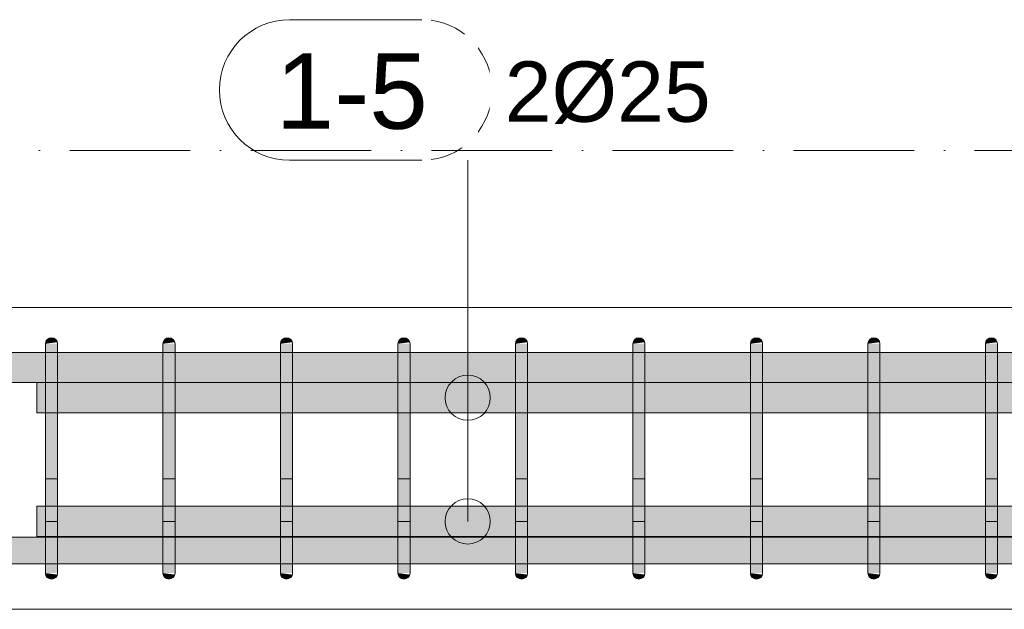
# Model space of a CAD drawing. Header units: millimetres. Extents: x 4307 to 42792, y 1610 to 10025.
# Tile 256 of 256: x 39963 to 40780, y 5620 to 6108. Entities that reach past the tile are written whole.
import ezdxf

# ---------------------------------------------------------------- set-up
doc = ezdxf.new("R2010")
doc.units = ezdxf.units.MM
doc.linetypes.add('Čerchovaná', pattern=[150, 100, -25, 0, -25])
for name, color, linetype, lineweight in [('A-FLOR-LEVL', 51, 'Continuous', 5), ('S-BEAM', 12, 'Continuous', 9), ('S-RBAR', 171, 'Continuous', 5), ('S-RBAR-IDEN', 171, 'Continuous', 5)]:
    doc.layers.add(name, color=color, linetype=linetype, lineweight=lineweight)
doc.styles.add('Arial', font='arial.ttf', dxfattribs={"height": 50})
doc.styles.add('Arial_1', font='arial.ttf', dxfattribs={"height": 62.5})

# ---------------------------------------------------------------- blocks, each defined once
blk = doc.blocks.new('Popisek výztuže - _Typ_ množství_PRAVÝ-500031-V3')
at = {"layer": 'S-RBAR-IDEN'}
for p, q in [((16609.07, 9085.51), (16499.37, 9085.51)), ((16499.37, 8969.08), (16609.07, 8969.08))]:
    blk.add_line(p, q, dxfattribs=at)
for centre, start, end in [((16499.37, 9027.3), 90, 270), ((16609.07, 9027.3), 277.64339, 82.35661)]:
    blk.add_arc(centre, 58.22, start, end, dxfattribs=at)

msp = doc.modelspace()

# ---------------------------------------------------------------- hatches: boundary and pattern name
at = {"layer": 'S-RBAR'}
for points in [[(39984.67, 5840), (39994.5, 5841.29), (39994, 5842.5), (39993.2, 5843.54), (39992.17, 5844.33), (39990.96, 5844.83), (39989.67, 5845), (39988.37, 5844.83), (39987.17, 5844.33), (39986.13, 5843.54), (39985.34, 5842.5), (39984.84, 5841.29)], [(39994.67, 5815), (39994.67, 5840), (39984.67, 5840), (39984.67, 5815)], [(40082.11, 5840), (40091.94, 5841.29), (40091.45, 5842.5), (40090.65, 5843.54), (40089.61, 5844.33), (40088.41, 5844.83), (40087.11, 5845), (40085.82, 5844.83), (40084.61, 5844.33), (40083.58, 5843.54), (40082.78, 5842.5), (40082.29, 5841.29)], [(40092.11, 5815), (40092.11, 5840), (40082.11, 5840), (40082.11, 5815)], [(40179.56, 5840), (40189.39, 5841.29), (40188.89, 5842.5), (40188.1, 5843.54), (40187.06, 5844.33), (40185.86, 5844.83), (40184.56, 5845), (40183.27, 5844.83), (40182.06, 5844.33), (40181.03, 5843.54), (40180.23, 5842.5), (40179.73, 5841.29)], [(40189.56, 5815), (40189.56, 5840), (40179.56, 5840), (40179.56, 5815)], [(40277.01, 5840), (40286.84, 5841.29), (40286.34, 5842.5), (40285.54, 5843.54), (40284.51, 5844.33), (40283.3, 5844.83), (40282.01, 5845), (40280.71, 5844.83), (40279.51, 5844.33), (40278.47, 5843.54), (40277.68, 5842.5), (40277.18, 5841.29)], [(40287.01, 5815), (40287.01, 5840), (40277.01, 5840), (40277.01, 5815)], [(40374.45, 5840), (40384.28, 5841.29), (40383.79, 5842.5), (40382.99, 5843.54), (40381.95, 5844.33), (40380.75, 5844.83), (40379.45, 5845), (40378.16, 5844.83), (40376.95, 5844.33), (40375.92, 5843.54), (40375.12, 5842.5), (40374.63, 5841.29)], [(40384.45, 5815), (40384.45, 5840), (40374.45, 5840), (40374.45, 5815)], [(40471.9, 5840), (40481.73, 5841.29), (40481.23, 5842.5), (40480.44, 5843.54), (40479.4, 5844.33), (40478.2, 5844.83), (40476.9, 5845), (40475.61, 5844.83), (40474.4, 5844.33), (40473.37, 5843.54), (40472.57, 5842.5), (40472.07, 5841.29)], [(40481.9, 5815), (40481.9, 5840), (40471.9, 5840), (40471.9, 5815)], [(40569.35, 5840), (40579.18, 5841.29), (40578.68, 5842.5), (40577.88, 5843.54), (40576.85, 5844.33), (40575.64, 5844.83), (40574.35, 5845), (40573.05, 5844.83), (40571.85, 5844.33), (40570.81, 5843.54), (40570.02, 5842.5), (40569.52, 5841.29)], [(40579.35, 5815), (40579.35, 5840), (40569.35, 5840), (40569.35, 5815)], [(40666.79, 5840), (40676.62, 5841.29), (40676.13, 5842.5), (40675.33, 5843.54), (40674.29, 5844.33), (40673.09, 5844.83), (40671.79, 5845), (40670.5, 5844.83), (40669.29, 5844.33), (40668.26, 5843.54), (40667.46, 5842.5), (40666.97, 5841.29)], [(40676.79, 5815), (40676.79, 5840), (40666.79, 5840), (40666.79, 5815)], [(40764.24, 5840), (40774.07, 5841.29), (40773.57, 5842.5), (40772.78, 5843.54), (40770.82, 5844.71), (40770.54, 5844.83), (40769.24, 5845), (40767.67, 5844.71), (40766.74, 5844.33), (40765.71, 5843.54), (40764.91, 5842.5), (40764.41, 5841.29)], [(40774.24, 5815), (40774.24, 5840), (40764.24, 5840), (40764.24, 5815)], [(39994.67, 5675), (39994.67, 5815), (39984.67, 5815), (39984.67, 5675)], [(40092.11, 5675), (40092.11, 5815), (40082.11, 5815), (40082.11, 5675)], [(40189.56, 5675), (40189.56, 5815), (40179.56, 5815), (40179.56, 5675)], [(40287.01, 5675), (40287.01, 5815), (40277.01, 5815), (40277.01, 5675), (40280.39, 5675)], [(40384.45, 5675), (40384.45, 5815), (40374.45, 5815), (40374.45, 5675)], [(40481.9, 5675), (40481.9, 5815), (40471.9, 5815), (40471.9, 5675)], [(40579.35, 5675), (40579.35, 5815), (40569.35, 5815), (40569.35, 5675)], [(40676.79, 5675), (40676.79, 5815), (40666.79, 5815), (40666.79, 5675), (40673.33, 5675)], [(40774.24, 5675), (40774.24, 5815), (40764.24, 5815), (40764.24, 5675)], [(39994.67, 5650), (39994.67, 5675), (39984.67, 5675), (39984.67, 5650), (39994.5, 5650)], [(40092.11, 5650), (40092.11, 5675), (40082.11, 5675), (40082.11, 5650), (40091.94, 5650)], [(40189.56, 5650), (40189.56, 5675), (40179.56, 5675), (40179.56, 5650), (40189.39, 5650)], [(40280.71, 5650), (40287.01, 5650), (40287.01, 5675), (40277.01, 5675), (40277.01, 5650), (40280.39, 5650)], [(40384.45, 5650), (40384.45, 5675), (40374.45, 5675), (40374.45, 5650), (40384.28, 5650)], [(40481.9, 5650), (40481.9, 5675), (40471.9, 5675), (40471.9, 5650), (40481.73, 5650)], [(40579.35, 5650), (40579.35, 5675), (40569.35, 5675), (40569.35, 5650), (40579.18, 5650)], [(40670.5, 5650), (40676.79, 5650), (40676.79, 5675), (40666.79, 5675), (40666.79, 5650)], [(40774.24, 5650), (40774.24, 5675), (40764.24, 5675), (40764.24, 5650), (40774.07, 5650)], [(39989.67, 5645), (39990.96, 5645.17), (39992.17, 5645.67), (39993.2, 5646.46), (39994, 5647.5), (39994.5, 5648.71), (39984.67, 5650), (39984.84, 5648.71), (39985.34, 5647.5), (39986.13, 5646.46), (39987.17, 5645.67), (39988.37, 5645.17)], [(40087.11, 5645), (40088.41, 5645.17), (40089.61, 5645.67), (40090.65, 5646.46), (40091.45, 5647.5), (40091.94, 5648.71), (40082.11, 5650), (40082.29, 5648.71), (40082.78, 5647.5), (40083.58, 5646.46), (40084.61, 5645.67), (40085.82, 5645.17)], [(40184.56, 5645), (40185.86, 5645.17), (40187.06, 5645.67), (40188.1, 5646.46), (40188.89, 5647.5), (40189.39, 5648.71), (40179.56, 5650), (40179.73, 5648.71), (40180.23, 5647.5), (40181.03, 5646.46), (40182.06, 5645.67), (40183.27, 5645.17)], [(40282.01, 5645), (40283.3, 5645.17), (40284.51, 5645.67), (40285.54, 5646.46), (40286.34, 5647.5), (40286.84, 5648.71), (40277.01, 5650), (40277.18, 5648.71), (40277.68, 5647.5), (40278.47, 5646.46), (40280.39, 5645.3), (40280.71, 5645.17)], [(40379.45, 5645), (40380.75, 5645.17), (40381.95, 5645.67), (40382.99, 5646.46), (40383.79, 5647.5), (40384.28, 5648.71), (40374.45, 5650), (40374.63, 5648.71), (40375.12, 5647.5), (40375.92, 5646.46), (40376.95, 5645.67), (40378.16, 5645.17)], [(40476.9, 5645), (40478.2, 5645.17), (40479.4, 5645.67), (40480.44, 5646.46), (40481.23, 5647.5), (40481.73, 5648.71), (40471.9, 5650), (40472.07, 5648.71), (40472.57, 5647.5), (40473.37, 5646.46), (40474.4, 5645.67), (40475.61, 5645.17)], [(40574.35, 5645), (40575.64, 5645.17), (40576.85, 5645.67), (40577.88, 5646.46), (40578.68, 5647.5), (40579.18, 5648.71), (40569.35, 5650), (40569.52, 5648.71), (40570.02, 5647.5), (40570.81, 5646.46), (40571.85, 5645.67), (40573.05, 5645.17)], [(40671.79, 5645), (40673.33, 5645.27), (40674.29, 5645.67), (40675.33, 5646.46), (40676.13, 5647.5), (40676.62, 5648.71), (40666.79, 5650), (40666.97, 5648.71), (40667.46, 5647.5), (40668.26, 5646.46), (40669.29, 5645.67), (40670.5, 5645.17)], [(40769.24, 5645), (40770.54, 5645.17), (40771.74, 5645.67), (40772.78, 5646.46), (40773.57, 5647.5), (40774.07, 5648.71), (40764.24, 5650), (40764.41, 5648.71), (40764.91, 5647.5), (40765.71, 5646.46), (40766.74, 5645.67), (40767.95, 5645.17)]]:
    msp.add_hatch(color=7, dxfattribs=at).paths.add_polyline_path(points)
h = msp.add_hatch(color=7, dxfattribs=at)
h.paths.add_polyline_path([(38097.32, 5807.8), (38276.98, 5807.8), (38276.98, 5832.8), (38097.32, 5832.8), (38097.32, 5814.54)])
h.paths.add_polyline_path([(39799.77, 5807.8), (39887.22, 5807.8), (39887.22, 5832.8), (39799.77, 5832.8), (39799.77, 5814.54)])
h.paths.add_polyline_path([(39702.33, 5807.8), (39789.77, 5807.8), (39789.77, 5832.8), (39702.33, 5832.8), (39702.33, 5814.54)])
h.paths.add_polyline_path([(39669.15, 5807.8), (39692.33, 5807.8), (39692.33, 5832.8), (39604.88, 5832.8), (39604.88, 5807.8)])
h.paths.add_polyline_path([(39994.67, 5807.8), (40082.11, 5807.8), (40082.11, 5832.8), (39994.67, 5832.8), (39994.67, 5814.54)])
h.paths.add_polyline_path([(39897.22, 5807.8), (39984.67, 5807.8), (39984.67, 5832.8), (39897.22, 5832.8), (39897.22, 5814.54)])
h.paths.add_polyline_path([(38286.98, 5807.8), (38476.58, 5807.8), (38476.58, 5832.8), (38286.98, 5832.8), (38286.98, 5814.54)])
h.paths.add_polyline_path([(40189.56, 5807.8), (40277.01, 5807.8), (40277.01, 5832.8), (40189.56, 5832.8), (40189.56, 5814.54)])
h.paths.add_polyline_path([(40092.11, 5807.8), (40179.56, 5807.8), (40179.56, 5832.8), (40092.11, 5832.8), (40092.11, 5814.54)])
h.paths.add_polyline_path([(38486.58, 5807.8), (38676.18, 5807.8), (38676.18, 5832.8), (38486.58, 5832.8), (38486.58, 5814.54)])
h.paths.add_polyline_path([(40287.01, 5807.8), (40374.45, 5807.8), (40374.45, 5832.8), (40287.01, 5832.8), (40287.01, 5814.54)])
h.paths.add_polyline_path([(39497.43, 5807.8), (39497.43, 5832.8), (39409.99, 5832.8), (39409.99, 5807.8), (39494.51, 5807.8)])
h.paths.add_polyline_path([(39594.88, 5807.8), (39594.88, 5832.8), (39507.43, 5832.8), (39507.43, 5807.8)])
h.paths.add_polyline_path([(39399.99, 5807.8), (39399.99, 5832.8), (39284.99, 5832.8), (39284.99, 5807.8), (39319.87, 5807.8)])
h.paths.add_polyline_path([(38686.18, 5807.8), (38875.79, 5807.8), (38875.79, 5832.8), (38686.18, 5832.8), (38686.18, 5814.54)])
h.paths.add_polyline_path([(38885.79, 5807.8), (39075.39, 5807.8), (39075.39, 5832.8), (38885.79, 5832.8), (38885.79, 5814.54)])
h.paths.add_polyline_path([(39274.99, 5807.8), (39274.99, 5832.8), (39085.39, 5832.8), (39085.39, 5807.8), (39145.23, 5807.8)])
h.paths.add_polyline_path([(40481.9, 5807.8), (40569.35, 5807.8), (40569.35, 5832.8), (40481.9, 5832.8), (40481.9, 5814.54)])
h.paths.add_polyline_path([(40384.45, 5807.8), (40471.9, 5807.8), (40471.9, 5832.8), (40384.45, 5832.8), (40384.45, 5814.54)])
h.paths.add_polyline_path([(40676.79, 5807.8), (40764.24, 5807.8), (40764.24, 5832.8), (40676.79, 5832.8), (40676.79, 5814.54)])
h.paths.add_polyline_path([(40579.35, 5807.8), (40666.79, 5807.8), (40666.79, 5832.8), (40579.35, 5832.8), (40579.35, 5814.54)])
h.paths.add_polyline_path([(40852.53, 5807.8), (40885.81, 5807.8), (40885.81, 5832.8), (40852.53, 5832.8), (40852.53, 5814.54)])
h.paths.add_polyline_path([(40809.24, 5807.8), (40842.53, 5807.8), (40842.53, 5832.8), (40809.24, 5832.8), (40809.24, 5814.54)])
h.paths.add_polyline_path([(40774.24, 5807.8), (40799.24, 5807.8), (40799.24, 5832.8), (40774.24, 5832.8), (40774.24, 5814.54)])
h.paths.add_polyline_path([(40939.09, 5807.8), (40972.38, 5807.8), (40972.38, 5832.8), (40939.09, 5832.8), (40939.09, 5814.54)])
h.paths.add_polyline_path([(40895.81, 5807.8), (40929.09, 5807.8), (40929.09, 5832.8), (40895.81, 5832.8), (40895.81, 5814.54)])
h.paths.add_polyline_path([(40982.38, 5807.8), (41002.38, 5807.8), (41002.38, 5832.8), (40982.38, 5832.8), (40982.38, 5814.54)])
h = msp.add_hatch(color=7, dxfattribs=at)
h.paths.add_polyline_path([(39984.67, 5782.8), (39984.67, 5807.8), (39977.38, 5807.8), (39977.38, 5782.8)])
h.paths.add_polyline_path([(39994.67, 5782.8), (40082.11, 5782.8), (40082.11, 5807.8), (39994.67, 5807.8)])
h.paths.add_polyline_path([(40092.11, 5782.8), (40179.56, 5782.8), (40179.56, 5807.8), (40092.11, 5807.8)])
h.paths.add_polyline_path([(40189.56, 5782.8), (40277.01, 5782.8), (40277.01, 5807.8), (40189.56, 5807.8)])
h.paths.add_polyline_path([(40287.01, 5782.8), (40374.45, 5782.8), (40374.45, 5807.8), (40287.01, 5807.8)])
h.paths.add_polyline_path([(40384.45, 5782.8), (40471.9, 5782.8), (40471.9, 5807.8), (40384.45, 5807.8)])
h.paths.add_polyline_path([(40481.9, 5782.8), (40569.35, 5782.8), (40569.35, 5807.8), (40481.9, 5807.8)])
h.paths.add_polyline_path([(40579.35, 5782.8), (40666.79, 5782.8), (40666.79, 5807.8), (40579.35, 5807.8)])
h.paths.add_polyline_path([(40676.79, 5782.8), (40764.24, 5782.8), (40764.24, 5807.8), (40676.79, 5807.8)])
h.paths.add_polyline_path([(40809.24, 5782.8), (40842.53, 5782.8), (40842.53, 5807.8), (40809.24, 5807.8)])
h.paths.add_polyline_path([(40774.24, 5782.8), (40799.24, 5782.8), (40799.24, 5807.8), (40774.24, 5807.8)])
h.paths.add_polyline_path([(40852.53, 5782.8), (40885.81, 5782.8), (40885.81, 5807.8), (40852.53, 5807.8)])
h.paths.add_polyline_path([(40895.81, 5782.8), (40929.09, 5782.8), (40929.09, 5807.8), (40895.81, 5807.8)])
h.paths.add_polyline_path([(40939.09, 5782.8), (40972.38, 5782.8), (40972.38, 5807.8), (40939.09, 5807.8)])
h.paths.add_polyline_path([(41002.38, 5782.8), (41002.38, 5807.8), (40982.38, 5807.8), (40982.38, 5782.8)])
h.paths.add_polyline_path([(41012.38, 5782.8), (41442.38, 5782.8), (41442.38, 5807.8), (41012.38, 5807.8)])
h = msp.add_hatch(color=7, dxfattribs=at)
h.paths.add_polyline_path([(39977.38, 5680.3), (39984.67, 5680.3), (39984.67, 5705.3), (39977.38, 5705.3), (39977.38, 5693.84)])
h.paths.add_polyline_path([(39994.67, 5680.3), (40082.11, 5680.3), (40082.11, 5705.3), (39994.67, 5705.3), (39994.67, 5693.84)])
h.paths.add_polyline_path([(40092.11, 5680.3), (40179.56, 5680.3), (40179.56, 5705.3), (40092.11, 5705.3), (40092.11, 5693.84)])
h.paths.add_polyline_path([(40193.07, 5680.3), (40277.01, 5680.3), (40277.01, 5705.3), (40189.56, 5705.3), (40189.56, 5680.3)])
h.paths.add_polyline_path([(40287.01, 5680.3), (40374.45, 5680.3), (40374.45, 5705.3), (40287.01, 5705.3), (40287.01, 5693.84)])
h.paths.add_polyline_path([(40384.45, 5680.3), (40471.9, 5680.3), (40471.9, 5705.3), (40384.45, 5705.3), (40384.45, 5693.84)])
h.paths.add_polyline_path([(40498.69, 5680.3), (40569.35, 5680.3), (40569.35, 5705.3), (40481.9, 5705.3), (40481.9, 5680.3)])
h.paths.add_polyline_path([(40586.01, 5680.3), (40666.79, 5680.3), (40666.79, 5705.3), (40579.35, 5705.3), (40579.35, 5680.3)])
h.paths.add_polyline_path([(40676.79, 5680.3), (40764.24, 5680.3), (40764.24, 5705.3), (40676.79, 5705.3), (40676.79, 5693.84)])
h.paths.add_polyline_path([(40809.24, 5680.3), (40842.53, 5680.3), (40842.53, 5705.3), (40809.24, 5705.3), (40809.24, 5693.84)])
h.paths.add_polyline_path([(40774.24, 5680.3), (40799.24, 5680.3), (40799.24, 5705.3), (40774.24, 5705.3), (40774.24, 5693.84)])
h.paths.add_polyline_path([(40852.53, 5680.3), (40885.81, 5680.3), (40885.81, 5705.3), (40852.53, 5705.3), (40852.53, 5693.84)])
h.paths.add_polyline_path([(40895.81, 5680.3), (40929.09, 5680.3), (40929.09, 5705.3), (40895.81, 5705.3), (40895.81, 5693.84)])
h.paths.add_polyline_path([(40939.09, 5680.3), (40972.38, 5680.3), (40972.38, 5705.3), (40939.09, 5705.3), (40939.09, 5693.84)])
h.paths.add_polyline_path([(40982.38, 5680.3), (41002.38, 5680.3), (41002.38, 5705.3), (40982.38, 5705.3), (40982.38, 5693.84)])
h.paths.add_polyline_path([(41013.11, 5680.3), (41065.97, 5680.3), (41081.88, 5696.21), (41088.95, 5689.14), (41080.11, 5680.3), (41442.38, 5680.3), (41442.38, 5705.3), (41034.4, 5705.3), (41018.24, 5689.14), (41015.06, 5685), (41014.13, 5682.76)])
h.paths.add_polyline_path([(41012.38, 5697.43), (41020.26, 5705.3), (41012.38, 5705.3)])
h = msp.add_hatch(color=7, dxfattribs=at)
h.paths.add_polyline_path([(40193.07, 5657.64), (40277.01, 5657.92), (40277.01, 5679.64), (40189.56, 5679.64), (40189.56, 5657.64)])
h.paths.add_polyline_path([(39075.39, 5657.64), (39075.39, 5679.64), (38885.79, 5679.64), (38885.79, 5657.64), (39057.91, 5657.64)])
h.paths.add_polyline_path([(34762.38, 5657.64), (34769.88, 5657.92), (34769.88, 5679.64), (34762.38, 5679.64), (34762.38, 5657.92)])
h.paths.add_polyline_path([(39800.13, 5657.64), (39887.22, 5657.92), (39887.22, 5679.64), (39799.77, 5679.64), (39799.77, 5657.64)])
h.paths.add_polyline_path([(37288.97, 5657.64), (37478.57, 5657.92), (37478.57, 5679.64), (37288.97, 5679.64), (37288.97, 5657.92)])
h.paths.add_polyline_path([(39101.57, 5657.64), (39274.99, 5657.92), (39274.99, 5679.64), (39085.39, 5679.64), (39085.39, 5657.64)])
h.paths.add_polyline_path([(34779.88, 5657.64), (34815.85, 5657.92), (34815.85, 5679.64), (34779.88, 5679.64), (34779.88, 5657.92)])
h.paths.add_polyline_path([(37278.97, 5657.64), (37278.97, 5679.64), (37089.37, 5679.64), (37089.37, 5657.64), (37267.85, 5657.64)])
h.paths.add_polyline_path([(41002.38, 5657.64), (41002.38, 5679.64), (40982.38, 5679.64), (40982.38, 5657.64), (41000.78, 5657.64)])
h.paths.add_polyline_path([(34825.85, 5657.64), (34861.82, 5657.92), (34861.82, 5679.64), (34825.85, 5679.64), (34825.85, 5657.92)])
h.paths.add_polyline_path([(34871.82, 5657.64), (34907.78, 5657.92), (34907.78, 5679.64), (34871.82, 5679.64), (34871.82, 5657.92)])
h.paths.add_polyline_path([(37079.37, 5657.64), (37079.37, 5679.64), (36889.77, 5679.64), (36889.77, 5657.64), (37049.55, 5657.64)])
h.paths.add_polyline_path([(40972.38, 5657.64), (40972.38, 5679.64), (40939.09, 5679.64), (40939.09, 5657.64)])
h.paths.add_polyline_path([(39897.22, 5657.64), (39984.67, 5657.92), (39984.67, 5679.64), (39897.22, 5679.64), (39897.22, 5657.92)])
h.paths.add_polyline_path([(34917.78, 5657.64), (34953.75, 5657.92), (34953.75, 5679.64), (34917.78, 5679.64), (34917.78, 5657.92)])
h.paths.add_polyline_path([(34963.75, 5657.64), (34999.72, 5657.92), (34999.72, 5679.64), (34963.75, 5679.64), (34963.75, 5657.92)])
h.paths.add_polyline_path([(40929.09, 5657.64), (40929.09, 5679.64), (40895.81, 5679.64), (40895.81, 5657.64)])
h.paths.add_polyline_path([(39284.99, 5657.64), (39399.99, 5657.92), (39399.99, 5679.64), (39284.99, 5679.64), (39284.99, 5657.92)])
h.paths.add_polyline_path([(39994.67, 5657.64), (40082.11, 5657.92), (40082.11, 5679.64), (39994.67, 5679.64), (39994.67, 5657.92)])
h.paths.add_polyline_path([(38839.61, 5657.64), (38875.79, 5657.92), (38875.79, 5679.64), (38686.18, 5679.64), (38686.18, 5657.64), (38795.95, 5657.64)])
h.paths.add_polyline_path([(35009.72, 5657.64), (35045.68, 5657.92), (35045.68, 5679.64), (35009.72, 5679.64), (35009.72, 5657.92)])
h.paths.add_polyline_path([(36879.77, 5657.64), (36879.77, 5679.64), (36764.77, 5679.64), (36764.77, 5657.64), (36874.91, 5657.64)])
h.paths.add_polyline_path([(37488.57, 5657.64), (37678.18, 5657.92), (37678.18, 5679.64), (37488.57, 5679.64), (37488.57, 5657.92)])
h.paths.add_polyline_path([(40885.81, 5657.64), (40885.81, 5679.64), (40852.53, 5679.64), (40852.53, 5657.64)])
h.paths.add_polyline_path([(35055.68, 5657.64), (35091.65, 5657.92), (35091.65, 5679.64), (35055.68, 5679.64), (35055.68, 5657.92)])
h.paths.add_polyline_path([(39789.77, 5657.64), (39789.77, 5679.64), (39702.33, 5679.64), (39702.33, 5657.64), (39756.47, 5657.64)])
h.paths.add_polyline_path([(35101.65, 5657.64), (35137.62, 5657.92), (35137.62, 5679.64), (35101.65, 5679.64), (35101.65, 5657.92)])
h.paths.add_polyline_path([(36754.77, 5657.64), (36754.77, 5679.64), (36666.25, 5679.64), (36666.25, 5657.64), (36743.93, 5657.64)])
h.paths.add_polyline_path([(40842.53, 5657.64), (40842.53, 5679.64), (40809.24, 5679.64), (40809.24, 5657.64)])
h.paths.add_polyline_path([(38676.18, 5657.64), (38676.18, 5679.64), (38486.58, 5679.64), (38486.58, 5657.64), (38664.97, 5657.64)])
h.paths.add_polyline_path([(35147.62, 5657.64), (35183.58, 5657.92), (35183.58, 5679.64), (35147.62, 5679.64), (35147.62, 5657.92)])
h.paths.add_polyline_path([(39409.99, 5657.64), (39497.43, 5657.92), (39497.43, 5679.64), (39409.99, 5679.64), (39409.99, 5657.92)])
h.paths.add_polyline_path([(35193.58, 5657.64), (35229.55, 5657.92), (35229.55, 5679.64), (35193.58, 5679.64), (35193.58, 5657.92)])
h.paths.add_polyline_path([(40092.11, 5657.64), (40179.56, 5657.92), (40179.56, 5679.64), (40092.11, 5679.64), (40092.11, 5657.92)])
h.paths.add_polyline_path([(40764.24, 5657.64), (40764.24, 5679.64), (40676.79, 5679.64), (40676.79, 5657.64), (40760.65, 5657.64)])
h.paths.add_polyline_path([(40799.24, 5657.64), (40799.24, 5679.64), (40774.24, 5679.64), (40774.24, 5657.64)])
h.paths.add_polyline_path([(35239.55, 5657.64), (35275.52, 5657.92), (35275.52, 5679.64), (35239.55, 5679.64), (35239.55, 5657.92)])
h.paths.add_polyline_path([(38476.58, 5657.64), (38476.58, 5679.64), (38286.98, 5679.64), (38286.98, 5657.64), (38446.67, 5657.64)])
h.paths.add_polyline_path([(39507.43, 5657.64), (39594.88, 5657.92), (39594.88, 5679.64), (39507.43, 5679.64), (39507.43, 5657.92)])
h.paths.add_polyline_path([(35285.52, 5657.64), (35375.52, 5657.92), (35375.52, 5679.64), (35285.52, 5679.64), (35285.52, 5657.92)])
h.paths.add_polyline_path([(40629.67, 5657.64), (40666.79, 5657.92), (40666.79, 5679.64), (40579.35, 5679.64), (40579.35, 5657.64), (40586.01, 5657.64)])
h.paths.add_polyline_path([(35385.52, 5657.64), (35474.03, 5657.92), (35474.03, 5679.64), (35385.52, 5679.64), (35385.52, 5657.92)])
h.paths.add_polyline_path([(36612.95, 5657.64), (36656.25, 5657.92), (36656.25, 5679.64), (36567.73, 5679.64), (36567.73, 5657.64), (36569.29, 5657.64)])
h.paths.add_polyline_path([(35484.03, 5657.64), (35572.55, 5657.92), (35572.55, 5679.64), (35484.03, 5679.64), (35484.03, 5657.92)])
h.paths.add_polyline_path([(35582.55, 5657.64), (35671.07, 5657.92), (35671.07, 5679.64), (35582.55, 5679.64), (35582.55, 5657.92)])
h.paths.add_polyline_path([(37688.18, 5657.64), (37877.78, 5657.92), (37877.78, 5679.64), (37688.18, 5679.64), (37688.18, 5657.92)])
h.paths.add_polyline_path([(40569.35, 5657.64), (40569.35, 5679.64), (40481.9, 5679.64), (40481.9, 5657.64), (40542.35, 5657.64)])
h.paths.add_polyline_path([(38276.98, 5657.64), (38276.98, 5679.64), (38087.38, 5679.64), (38087.38, 5657.64), (38272.03, 5657.64)])
h.paths.add_polyline_path([(35681.07, 5657.64), (35769.59, 5657.92), (35769.59, 5679.64), (35681.07, 5679.64), (35681.07, 5657.92)])
h.paths.add_polyline_path([(35779.59, 5657.64), (35868.11, 5657.92), (35868.11, 5679.64), (35779.59, 5679.64), (35779.59, 5657.92)])
h.paths.add_polyline_path([(39604.88, 5657.64), (39692.33, 5657.92), (39692.33, 5679.64), (39604.88, 5679.64), (39604.88, 5657.92)])
h.paths.add_polyline_path([(40471.9, 5657.64), (40471.9, 5679.64), (40384.45, 5679.64), (40384.45, 5657.64), (40455.03, 5657.64)])
h.paths.add_polyline_path([(35878.11, 5657.64), (35966.62, 5657.92), (35966.62, 5679.64), (35878.11, 5679.64), (35878.11, 5657.92)])
h.paths.add_polyline_path([(38077.38, 5657.64), (38077.38, 5679.64), (37887.78, 5679.64), (37887.78, 5657.64), (38053.73, 5657.64)])
h.paths.add_polyline_path([(35976.62, 5657.64), (36065.14, 5657.92), (36065.14, 5679.64), (35976.62, 5679.64), (35976.62, 5657.92)])
h.paths.add_polyline_path([(40374.45, 5657.64), (40374.45, 5679.64), (40287.01, 5679.64), (40287.01, 5657.64), (40367.71, 5657.64)])
h.paths.add_polyline_path([(36075.14, 5657.64), (36163.66, 5657.92), (36163.66, 5679.64), (36075.14, 5679.64), (36075.14, 5657.92)])
h.paths.add_polyline_path([(36557.73, 5657.64), (36557.73, 5679.64), (36469.21, 5679.64), (36469.21, 5657.64), (36525.63, 5657.64)])
h.paths.add_polyline_path([(36173.66, 5657.64), (36262.18, 5657.92), (36262.18, 5679.64), (36173.66, 5679.64), (36173.66, 5657.92)])
h.paths.add_polyline_path([(36272.18, 5657.64), (36360.7, 5657.92), (36360.7, 5679.64), (36272.18, 5679.64), (36272.18, 5657.92)])
h.paths.add_polyline_path([(36370.7, 5657.64), (36459.21, 5657.92), (36459.21, 5679.64), (36370.7, 5679.64), (36370.7, 5657.92)])

# ---------------------------------------------------------------- linework, layer by layer
at = {"layer": 'A-FLOR-LEVL', "linetype": 'Čerchovaná'}
msp.add_line((29948.07, 6000), (42662.7, 6000), dxfattribs=at)
at = {"layer": 'S-BEAM'}
for p, q in [((35087.38, 5870), (40977.38, 5870)), ((35087.38, 5870), (40977.38, 5870)), ((40977.38, 5620), (35087.38, 5620)), ((35087.38, 5620), (40977.38, 5620))]:
    msp.add_line(p, q, dxfattribs=at)
at = {"layer": 'S-RBAR'}
for p, q in [((39984.67, 5840), (39984.67, 5815)), ((39984.67, 5840), (39984.67, 5815)), ((39994.67, 5840), (39994.67, 5815)), ((39994.67, 5840), (39994.67, 5815)), ((40082.11, 5840), (40082.11, 5815)), ((40082.11, 5840), (40082.11, 5815)), ((40092.11, 5840), (40092.11, 5815)), ((40092.11, 5840), (40092.11, 5815)), ((40179.56, 5840), (40179.56, 5815)), ((40179.56, 5840), (40179.56, 5815)), ((40189.56, 5840), (40189.56, 5815)), ((40189.56, 5840), (40189.56, 5815)), ((40277.01, 5840), (40277.01, 5815)), ((40277.01, 5840), (40277.01, 5815)), ((40287.01, 5840), (40287.01, 5815)), ((40287.01, 5840), (40287.01, 5815)), ((40374.45, 5840), (40374.45, 5815)), ((40374.45, 5840), (40374.45, 5815)), ((40384.45, 5840), (40384.45, 5815)), ((40384.45, 5840), (40384.45, 5815)), ((40471.9, 5840), (40471.9, 5815)), ((40471.9, 5840), (40471.9, 5815)), ((40481.9, 5840), (40481.9, 5815)), ((40481.9, 5840), (40481.9, 5815)), ((40569.35, 5840), (40569.35, 5815)), ((40569.35, 5840), (40569.35, 5815)), ((40579.35, 5840), (40579.35, 5815)), ((40579.35, 5840), (40579.35, 5815)), ((40666.79, 5840), (40666.79, 5815)), ((40666.79, 5840), (40666.79, 5815)), ((40676.79, 5840), (40676.79, 5815)), ((40676.79, 5840), (40676.79, 5815)), ((40764.24, 5840), (40764.24, 5815)), ((40764.24, 5840), (40764.24, 5815)), ((40774.24, 5840), (40774.24, 5815)), ((40774.24, 5840), (40774.24, 5815)), ((38097.32, 5832.8), (41002.38, 5832.8)), ((38097.32, 5832.8), (41002.38, 5832.8)), ((38097.32, 5832.8), (41002.38, 5832.8)), ((39984.67, 5675), (39984.67, 5815)), ((39984.67, 5815), (39984.67, 5675)), ((39994.67, 5675), (39994.67, 5815)), ((39994.67, 5815), (39994.67, 5675)), ((40082.11, 5675), (40082.11, 5815)), ((40082.11, 5815), (40082.11, 5675)), ((40092.11, 5675), (40092.11, 5815)), ((40092.11, 5815), (40092.11, 5675)), ((40179.56, 5675), (40179.56, 5815)), ((40179.56, 5815), (40179.56, 5675)), ((40189.56, 5675), (40189.56, 5815)), ((40189.56, 5815), (40189.56, 5675)), ((40277.01, 5675), (40277.01, 5815)), ((40277.01, 5815), (40277.01, 5675)), ((40287.01, 5675), (40287.01, 5815)), ((40287.01, 5815), (40287.01, 5675)), ((40374.45, 5675), (40374.45, 5815)), ((40374.45, 5815), (40374.45, 5675)), ((40384.45, 5675), (40384.45, 5815)), ((40384.45, 5815), (40384.45, 5675)), ((40471.9, 5675), (40471.9, 5815)), ((40471.9, 5815), (40471.9, 5675)), ((40481.9, 5675), (40481.9, 5815)), ((40481.9, 5815), (40481.9, 5675)), ((40569.35, 5675), (40569.35, 5815)), ((40569.35, 5815), (40569.35, 5675)), ((40579.35, 5675), (40579.35, 5815)), ((40579.35, 5815), (40579.35, 5675)), ((40666.79, 5675), (40666.79, 5815)), ((40666.79, 5815), (40666.79, 5675)), ((40676.79, 5675), (40676.79, 5815)), ((40676.79, 5815), (40676.79, 5675)), ((40764.24, 5675), (40764.24, 5815)), ((40764.24, 5815), (40764.24, 5675)), ((40774.24, 5675), (40774.24, 5815)), ((40774.24, 5815), (40774.24, 5675)), ((38097.32, 5807.8), (41002.38, 5807.8)), ((38097.32, 5807.8), (41002.38, 5807.8)), ((38097.32, 5807.8), (41002.38, 5807.8)), ((41452.38, 5807.8), (39977.38, 5807.8)), ((39977.38, 5807.8), (39977.38, 5782.8)), ((41452.38, 5807.8), (39977.38, 5807.8)), ((39977.38, 5807.8), (39977.38, 5782.8)), ((41452.38, 5782.8), (39977.38, 5782.8)), ((41452.38, 5782.8), (39977.38, 5782.8)), ((39984.67, 5728.03), (39984.67, 5692.68)), ((39984.67, 5728.03), (39994.67, 5728.03)), ((39994.67, 5728.03), (39994.67, 5692.68)), ((40082.11, 5728.03), (40082.11, 5692.68)), ((40082.11, 5728.03), (40092.11, 5728.03)), ((40092.11, 5728.03), (40092.11, 5692.68)), ((40179.56, 5728.03), (40179.56, 5692.68)), ((40179.56, 5728.03), (40189.56, 5728.03)), ((40189.56, 5728.03), (40189.56, 5692.68)), ((40277.01, 5728.03), (40277.01, 5692.68)), ((40277.01, 5728.03), (40287.01, 5728.03)), ((40287.01, 5728.03), (40287.01, 5692.68)), ((40374.45, 5728.03), (40374.45, 5692.68)), ((40374.45, 5728.03), (40384.45, 5728.03)), ((40384.45, 5728.03), (40384.45, 5692.68)), ((40471.9, 5728.03), (40471.9, 5692.68)), ((40471.9, 5728.03), (40481.9, 5728.03)), ((40481.9, 5728.03), (40481.9, 5692.68)), ((40569.35, 5728.03), (40569.35, 5692.68)), ((40569.35, 5728.03), (40579.35, 5728.03)), ((40579.35, 5728.03), (40579.35, 5692.68)), ((40666.79, 5728.03), (40666.79, 5692.68)), ((40666.79, 5728.03), (40676.79, 5728.03)), ((40676.79, 5728.03), (40676.79, 5692.68)), ((40764.24, 5728.03), (40764.24, 5692.68)), ((40764.24, 5728.03), (40774.24, 5728.03)), ((40774.24, 5728.03), (40774.24, 5692.68)), ((41452.38, 5705.3), (39977.38, 5705.3)), ((39977.38, 5705.3), (39977.38, 5680.3)), ((41452.38, 5705.3), (39977.38, 5705.3)), ((39977.38, 5705.3), (39977.38, 5680.3)), ((39984.67, 5692.68), (39984.67, 5650)), ((39994.67, 5692.68), (39984.67, 5692.68)), ((39984.67, 5657.32), (39984.67, 5692.68)), ((39994.67, 5692.68), (39994.67, 5650)), ((39994.67, 5657.32), (39994.67, 5692.68)), ((40082.11, 5692.68), (40082.11, 5650)), ((40092.11, 5692.68), (40082.11, 5692.68)), ((40082.11, 5657.32), (40082.11, 5692.68)), ((40092.11, 5692.68), (40092.11, 5650)), ((40092.11, 5657.32), (40092.11, 5692.68)), ((40179.56, 5692.68), (40179.56, 5650)), ((40189.56, 5692.68), (40179.56, 5692.68)), ((40179.56, 5657.32), (40179.56, 5692.68)), ((40189.56, 5692.68), (40189.56, 5650)), ((40189.56, 5657.32), (40189.56, 5692.68)), ((40277.01, 5692.68), (40277.01, 5650)), ((40287.01, 5692.68), (40277.01, 5692.68)), ((40277.01, 5657.32), (40277.01, 5692.68)), ((40287.01, 5692.68), (40287.01, 5650)), ((40287.01, 5657.32), (40287.01, 5692.68)), ((40374.45, 5692.68), (40374.45, 5650)), ((40384.45, 5692.68), (40374.45, 5692.68)), ((40374.45, 5657.32), (40374.45, 5692.68)), ((40384.45, 5692.68), (40384.45, 5650)), ((40384.45, 5657.32), (40384.45, 5692.68)), ((40471.9, 5692.68), (40471.9, 5650)), ((40481.9, 5692.68), (40471.9, 5692.68)), ((40471.9, 5657.32), (40471.9, 5692.68)), ((40481.9, 5692.68), (40481.9, 5650)), ((40481.9, 5657.32), (40481.9, 5692.68)), ((40569.35, 5692.68), (40569.35, 5650)), ((40579.35, 5692.68), (40569.35, 5692.68)), ((40569.35, 5657.32), (40569.35, 5692.68)), ((40579.35, 5692.68), (40579.35, 5650)), ((40579.35, 5657.32), (40579.35, 5692.68)), ((40666.79, 5692.68), (40666.79, 5650)), ((40676.79, 5692.68), (40666.79, 5692.68)), ((40666.79, 5657.32), (40666.79, 5692.68)), ((40676.79, 5692.68), (40676.79, 5650)), ((40676.79, 5657.32), (40676.79, 5692.68)), ((40764.24, 5692.68), (40764.24, 5650)), ((40774.24, 5692.68), (40764.24, 5692.68)), ((40764.24, 5657.32), (40764.24, 5692.68)), ((40774.24, 5692.68), (40774.24, 5650)), ((40774.24, 5657.32), (40774.24, 5692.68)), ((34762.38, 5679.64), (41002.38, 5679.64)), ((34762.38, 5679.64), (41002.38, 5679.64)), ((34762.38, 5679.64), (41002.38, 5679.64)), ((41452.38, 5680.3), (39977.38, 5680.3)), ((41452.38, 5680.3), (39977.38, 5680.3)), ((39984.67, 5675), (39984.67, 5650)), ((39984.67, 5675), (39984.67, 5650)), ((39994.67, 5675), (39994.67, 5650)), ((39994.67, 5675), (39994.67, 5657.32)), ((40082.11, 5675), (40082.11, 5650)), ((40082.11, 5675), (40082.11, 5650)), ((40092.11, 5675), (40092.11, 5650)), ((40092.11, 5675), (40092.11, 5657.32)), ((40179.56, 5675), (40179.56, 5650)), ((40179.56, 5675), (40179.56, 5650)), ((40189.56, 5675), (40189.56, 5650)), ((40189.56, 5675), (40189.56, 5657.32)), ((40277.01, 5675), (40277.01, 5650)), ((40277.01, 5675), (40277.01, 5650)), ((40287.01, 5675), (40287.01, 5650)), ((40287.01, 5675), (40287.01, 5657.32)), ((40374.45, 5675), (40374.45, 5650)), ((40374.45, 5675), (40374.45, 5650)), ((40384.45, 5675), (40384.45, 5650)), ((40384.45, 5675), (40384.45, 5657.32)), ((40471.9, 5675), (40471.9, 5650)), ((40471.9, 5675), (40471.9, 5650)), ((40481.9, 5675), (40481.9, 5650)), ((40481.9, 5675), (40481.9, 5657.32)), ((40569.35, 5675), (40569.35, 5650)), ((40569.35, 5675), (40569.35, 5650)), ((40579.35, 5675), (40579.35, 5650)), ((40579.35, 5675), (40579.35, 5657.32)), ((40666.79, 5675), (40666.79, 5650)), ((40666.79, 5675), (40666.79, 5650)), ((40676.79, 5675), (40676.79, 5650)), ((40676.79, 5675), (40676.79, 5657.32)), ((40764.24, 5675), (40764.24, 5650)), ((40764.24, 5675), (40764.24, 5650)), ((40774.24, 5675), (40774.24, 5650)), ((40774.24, 5675), (40774.24, 5657.32)), ((34762.38, 5657.64), (41002.38, 5657.64)), ((34762.38, 5657.64), (41002.38, 5657.64)), ((34762.38, 5657.64), (41002.38, 5657.64)), ((39984.67, 5657.32), (39984.67, 5650)), ((39994.67, 5657.32), (39994.67, 5650.85)), ((39994.67, 5657.32), (39994.67, 5650.85)), ((40082.11, 5657.32), (40082.11, 5650)), ((40092.11, 5657.32), (40092.11, 5650.85)), ((40092.11, 5657.32), (40092.11, 5650.85)), ((40179.56, 5657.32), (40179.56, 5650)), ((40189.56, 5657.32), (40189.56, 5650.85)), ((40189.56, 5657.32), (40189.56, 5650.85)), ((40277.01, 5657.32), (40277.01, 5650)), ((40287.01, 5657.32), (40287.01, 5650.85)), ((40287.01, 5657.32), (40287.01, 5650.85)), ((40374.45, 5657.32), (40374.45, 5650)), ((40384.45, 5657.32), (40384.45, 5650.85)), ((40384.45, 5657.32), (40384.45, 5650.85)), ((40471.9, 5657.32), (40471.9, 5650)), ((40481.9, 5657.32), (40481.9, 5650.85)), ((40481.9, 5657.32), (40481.9, 5650.85)), ((40569.35, 5657.32), (40569.35, 5650)), ((40579.35, 5657.32), (40579.35, 5650.85)), ((40579.35, 5657.32), (40579.35, 5650.85)), ((40666.79, 5657.32), (40666.79, 5650)), ((40676.79, 5657.32), (40676.79, 5650.85)), ((40676.79, 5657.32), (40676.79, 5650.85)), ((40764.24, 5657.32), (40764.24, 5650)), ((40774.24, 5657.32), (40774.24, 5650.85)), ((40774.24, 5657.32), (40774.24, 5650.85))]:
    msp.add_line(p, q, dxfattribs=at)
for centre, start, end in [((39989.67, 5840), 0, 180), ((39989.67, 5840), 0, 180), ((40087.11, 5840), 0, 180), ((40087.11, 5840), 0, 180), ((40184.56, 5840), 0, 180), ((40184.56, 5840), 0, 180), ((40282.01, 5840), 0, 180), ((40282.01, 5840), 0, 180), ((40379.45, 5840), 0, 180), ((40379.45, 5840), 0, 180), ((40476.9, 5840), 0, 180), ((40476.9, 5840), 0, 180), ((40574.35, 5840), 0, 180), ((40574.35, 5840), 0, 180), ((40671.79, 5840), 0, 180), ((40671.79, 5840), 0, 180), ((40769.24, 5840), 0, 180), ((40769.24, 5840), 0, 180), ((39989.67, 5650), 180, 360), ((39989.67, 5650), 180, 360), ((39989.67, 5650), 180, 360), ((40087.11, 5650), 180, 360), ((40087.11, 5650), 180, 360), ((40087.11, 5650), 180, 360), ((40184.56, 5650), 180, 360), ((40184.56, 5650), 180, 360), ((40184.56, 5650), 180, 360), ((40282.01, 5650), 180, 360), ((40282.01, 5650), 180, 360), ((40282.01, 5650), 180, 360), ((40379.45, 5650), 180, 360), ((40379.45, 5650), 180, 360), ((40379.45, 5650), 180, 360), ((40476.9, 5650), 180, 360), ((40476.9, 5650), 180, 360), ((40476.9, 5650), 180, 360), ((40574.35, 5650), 180, 360), ((40574.35, 5650), 180, 360), ((40574.35, 5650), 180, 360), ((40671.79, 5650), 180, 360), ((40671.79, 5650), 180, 360), ((40671.79, 5650), 180, 360), ((40769.24, 5650), 180, 360), ((40769.24, 5650), 180, 360), ((40769.24, 5650), 180, 360)]:
    msp.add_arc(centre, 5, start, end, dxfattribs=at)
at = {"layer": 'S-RBAR-IDEN'}
for p in [(40334.88, 5692.8), (40334.88, 5795.3)]:
    msp.add_line(p, (40334.88, 5992.02), dxfattribs=at)
for centre in [(40334.88, 5795.3), (40334.88, 5692.8)]:
    msp.add_circle(centre, 18.75, dxfattribs=at)

# ---------------------------------------------------------------- block references
msp.add_blockref('Popisek výztuže - _Typ_ množství_PRAVÝ-500031-V3', (23687.78, -2977.06), dxfattribs=at)

# ---------------------------------------------------------------- texts
at = {"layer": 'S-RBAR-IDEN', "insert": (40365.57, 6073.86), "char_height": 50, "width": 210.443, "attachment_point": 1, "style": 'Arial', "bg_fill": 3, "box_fill_scale": 1.25, "bg_fill_color": 256, "bg_fill_true_color": 13158600, "bg_fill_transparency": 0}
msp.add_mtext('2Ø25', dxfattribs=at)

# ---------------------------------------------------------------- next in the draw order: texts
at = {"layer": 'S-RBAR-IDEN', "insert": (40175.58, 6080.6), "char_height": 62.5, "width": 152.3206, "attachment_point": 1, "style": 'Arial_1', "bg_fill": 3, "box_fill_scale": 1.25, "bg_fill_color": 256, "bg_fill_true_color": 13158600, "bg_fill_transparency": 0}
msp.add_mtext('1-5', dxfattribs=at)

doc.saveas('drawing.dxf')
